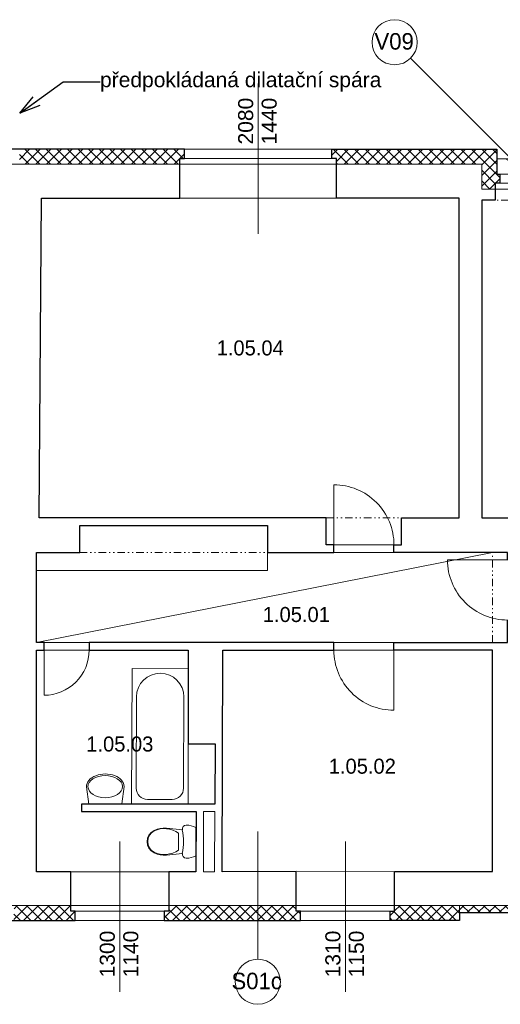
# Model space of a CAD drawing. Extents: x -2490 to 234697, y -105219 to -45378.
# Tile 7 of 15: x 54276 to 60670, y -100655 to -87552. Entities that reach past the tile are written whole.
import ezdxf

# ---------------------------------------------------------------- set-up
doc = ezdxf.new("R2010")
doc.units = 0
doc.header["$MEASUREMENT"] = 0
doc.linetypes.add('Wipeout_Contour', pattern=[1000, 0, -1000])
doc.linetypes.add('Čerchovaná se dvěma tečkami S', pattern=[250, 100, -40, 15, -40, 15, -40])
doc.layers.add('2D kreslení - obecné_Číslo_pera__241', color=9, linetype='Continuous', lineweight=13, true_color=0x808080)
doc.layers.add('vodorovné konstrukce_Číslo_pera__241', color=9, linetype='Continuous', lineweight=13, true_color=0x808080)
for name, color, linetype, lineweight in [('2D VÝPLNĚ_Číslo_pera__4', 91, 'Continuous', 13), ('2D ČÁRY_Číslo_pera__1', 7, 'Continuous', 15), ('2D ČÁRY_Číslo_pera__2', 1, 'Continuous', 25), ('2D ČÁRY_Číslo_pera__3', 150, 'Continuous', 13), ('blok I_pohled4_terén_Číslo_pera__4', 91, 'Continuous', 13), ('komín_Číslo_pera__1', 7, 'Continuous', 15), ('NÁBYTEK A ZAŘÍZENÍ_Číslo_pera__3', 150, 'Continuous', 13), ('POZNÁMKY.POPISKA_Číslo_pera__4', 91, 'Continuous', 13), ('POZNÁMKY.TEXT_Číslo_pera__4', 91, 'Continuous', 13), ('zdi_Číslo_pera__1', 7, 'Continuous', 15)]:
    doc.layers.add(name, color=color, linetype=linetype, lineweight=lineweight)
doc.layers.add('NÁBYTEK A ZAŘÍZENÍ', color=7, linetype='Continuous')
doc.layers.add('vodorovné konstrukce', color=7, linetype='Continuous')
doc.styles.add('GENERATED_STYLE_1', font='arial.ttf')
doc.styles.add('GENERATED_STYLE_3', font='txt')
doc.styles.get("Standard").update_dxf_attribs({"font": 'txt', "bigfont": 'BIGFONT.SHX'})
doc.dimstyles.new('GENERATED_STYLE__4', dxfattribs={"dimtxt": 0.18, "dimasz": 273.6, "dimexe": 0.18, "dimexo": 0.0625, "dimgap": 0.09, "dimtad": 0, "dimtih": 1, "dimtoh": 1, "dimdec": 4, "dimzin": 0, "dimdsep": 46, "dimtxsty": 'Standard', "dimcen": 0.09, "dimadec": 0, "dimazin": 0, "dimtfac": 1, "dimtdec": 4, "dimtmove": 0, "dimatfit": 3, "dimldrblk": 'ARROWHEAD_3', "dimfxl": 0, "dimtolj": 1, "dimtzin": 0, "dimarcsym": 0})
pattern_1 = [(45, (0, 0), (-70.71068, 70.71068), []), (135, (0, 0), (70.71068, 70.71068), [])]

# ---------------------------------------------------------------- blocks, each defined once
blk = doc.blocks.new('WC s nádržkou 1 11_2')
at = {"linetype": 'Wipeout_Contour', "ltscale": 15629.429493}
blk.add_wipeout([(31, 650), (18, 619), (8, 587), (2, 554), (0, 520), (5, 498), (20, 479), (40, 469), (64, 469), (41, 257), (39, 215), (44, 173), (54, 132), (70, 92), (97, 54), (132, 25), (174, 6), (220, 0), (266, 6), (308, 25), (343, 54), (370, 92), (386, 132), (396, 173), (401, 215), (399, 257), (376, 469), (400, 469), (420, 479), (435, 498), (440, 520), (438, 554), (432, 587), (422, 619), (409, 650)], dxfattribs=at).dxf.layer = 'NÁBYTEK A ZAŘÍZENÍ'
at = {"layer": 'NÁBYTEK A ZAŘÍZENÍ_Číslo_pera__3', "linetype": 'Continuous'}
for p, q in [((2, 554), (0, 520)), ((8, 587), (2, 554)), ((18, 619), (8, 587)), ((31, 650), (18, 619)), ((409, 650), (31, 650)), ((422, 619), (409, 650)), ((432, 587), (422, 619)), ((438, 554), (432, 587)), ((440, 520), (438, 554)), ((0, 520), (5, 498)), ((5, 498), (20, 479)), ((20, 479), (40, 469)), ((40, 469), (64, 469)), ((64, 469), (41, 257)), ((107, 419), (86, 381)), ((333, 419), (107, 419)), ((354, 381), (333, 419)), ((399, 257), (376, 469)), ((376, 469), (400, 469)), ((400, 469), (420, 479)), ((420, 479), (435, 498)), ((435, 498), (440, 520)), ((56, 299), (49, 256)), ((68, 341), (56, 299)), ((86, 381), (68, 341)), ((372, 341), (354, 381)), ((384, 299), (372, 341)), ((391, 256), (384, 299)), ((41, 257), (39, 215)), ((39, 215), (44, 173)), ((44, 173), (54, 132)), ((49, 256), (47, 215)), ((47, 215), (52, 174)), ((52, 174), (62, 134)), ((54, 132), (70, 92)), ((62, 134), (78, 96)), ((362, 96), (378, 134)), ((370, 92), (386, 132)), ((378, 134), (388, 174)), ((386, 132), (396, 173)), ((388, 174), (393, 215)), ((393, 215), (391, 256)), ((396, 173), (401, 215)), ((401, 215), (399, 257)), ((70, 92), (97, 54)), ((78, 96), (102, 60)), ((97, 54), (132, 25)), ((102, 60), (136, 32)), ((132, 25), (174, 6)), ((136, 32), (176, 14)), ((174, 6), (220, 0)), ((176, 14), (220, 8)), ((220, 8), (264, 14)), ((220, 0), (266, 6)), ((264, 14), (304, 32)), ((266, 6), (308, 25)), ((304, 32), (338, 60)), ((308, 25), (343, 54)), ((338, 60), (362, 96)), ((343, 54), (370, 92))]:
    blk.add_line(p, q, dxfattribs=at)
blk.add_ellipse((220, -298), major_axis=(785, 0), ratio=0.9963, start_param=1.370375, end_param=1.771221, dxfattribs=at)
blk = doc.blocks.new('Vana 01 11_2')
at = {"layer": 'NÁBYTEK A ZAŘÍZENÍ_Číslo_pera__3', "linetype": 'Continuous'}
for p, q in [((0, 0), (0, 751)), ((0, 751), (1800, 751)), ((1425, 691), (210, 691)), ((1800, 751), (1800, 0)), ((60, 210), (60, 540)), ((0, 0), (1800, 0)), ((1425, 60), (210, 60))]:
    blk.add_line(p, q, dxfattribs=at)
for centre, major_axis, start_param, end_param in [((210, 540), (0, 150), 0, 1.570796), ((1425, 375), (0, 315), 3.141593, 6.283185), ((210, 210), (0, 150), 1.570796, 3.141593)]:
    blk.add_ellipse(centre, major_axis=major_axis, ratio=0.99918, start_param=start_param, end_param=end_param, dxfattribs=at)
blk = doc.blocks.new('Umyvadlo oválné 11_2')
at = {"linetype": 'Wipeout_Contour', "ltscale": 6090.690526}
blk.add_wipeout([(0, 169), (2, 146), (9, 124), (19, 104), (43, 74), (73, 49), (129, 22), (188, 6), (250, 0), (312, 6), (371, 22), (427, 49), (457, 74), (481, 104), (491, 124), (498, 146), (500, 169), (469, 400), (31, 400), (-1, 169)], dxfattribs=at).dxf.layer = 'NÁBYTEK A ZAŘÍZENÍ'
at = {"layer": 'NÁBYTEK A ZAŘÍZENÍ_Číslo_pera__3', "linetype": 'Continuous'}
for p, q in [((31, 400), (-1, 169)), ((32, 400), (31, 400)), ((469, 400), (31, 400)), ((469, 400), (468, 400)), ((500, 169), (469, 400))]:
    blk.add_line(p, q, dxfattribs=at)
blk.add_ellipse((250, 169), major_axis=(-229, 0), ratio=0.643386, dxfattribs=at)
blk.add_ellipse((249, 169), major_axis=(-250, 0), ratio=0.674026, start_param=0, end_param=3.141593, dxfattribs=at)
blk = doc.blocks.new('LINE_9152', base_point=(57444, -98355))
at = {"layer": 'vodorovné konstrukce_Číslo_pera__241', "linetype": 'Continuous'}
blk.add_line((57444, -98355), (57444, -100055), dxfattribs=at)
blk.add_circle((57444, -100355), 300, dxfattribs=at)
blk = doc.blocks.new('LINE_11306', base_point=(60918, -89507))
at = {"layer": 'vodorovné konstrukce_Číslo_pera__241', "linetype": 'Continuous'}
for q in [(59476, -88064), (60822, -89340), (60751, -89411)]:
    blk.add_line((60918, -89507), q, dxfattribs=at)
blk = doc.blocks.new('ARROWHEAD_3')
at = {"linetype": 'Continuous'}
blk.add_line((0, 0), (-1, 0), dxfattribs=at)
at = {"linetype": 'Continuous', "flags": 128}
blk.add_lwpolyline([(-1, 0.2679), (0, 0), (-1, -0.2679)], dxfattribs=at)

msp = doc.modelspace()

# ---------------------------------------------------------------- hatches: boundary and pattern name
at = {"layer": '2D VÝPLNĚ_Číslo_pera__4', "linetype": 'Continuous'}
h = msp.add_hatch(dxfattribs=at)
h.set_pattern_fill('TEPELNA_IZOLACE_EPS', color=8, style=0, pattern_type=2)
h.set_pattern_definition(pattern_1)
h.paths.add_polyline_path([(54272.7, -89475.9), (56408.2, -89475.9), (56408.2, -89399.9), (56468.2, -89399.9), (56468.2, -89275.9), (54274.2, -89275.9)], flags=0)
h = msp.add_hatch(dxfattribs=at)
h.set_pattern_fill('TEPELNA_IZOLACE_EPS', color=8, style=0, pattern_type=2)
h.set_pattern_definition(pattern_1)
h.paths.add_polyline_path([(58488.5, -89475.9), (60422.8, -89475.9), (60422.8, -89805.6), (60602.8, -89805.7), (60602.8, -89729.7), (60662.8, -89729.7), (60662.8, -89605.7), (60622.8, -89605.7), (60622.8, -89275.9), (58428.5, -89275.9), (58428.5, -89399.9), (58488.5, -89399.9)], flags=0)
h = msp.add_hatch(dxfattribs=at)
h.set_pattern_fill('TEPELNA_IZOLACE_EPS', color=8, style=0, pattern_type=2)
h.set_pattern_definition(pattern_1)
h.paths.add_polyline_path([(54199.2, -99539.3), (55015, -99539.1), (55014.9, -99415.1), (54954.9, -99415.1), (54954.9, -99339.1), (54200.7, -99339.3)], flags=0)
h = msp.add_hatch(dxfattribs=at)
h.set_pattern_fill('TEPELNA_IZOLACE_EPS', color=8, style=0, pattern_type=2)
h.set_pattern_definition(pattern_1)
h.paths.add_polyline_path([(56199.7, -99538.8), (58013.2, -99538.4), (58013.2, -99414.4), (57953.2, -99414.4), (57953.1, -99338.4), (56259.7, -99338.8), (56259.7, -99414.8), (56199.7, -99414.8)], flags=0)
h = msp.add_hatch(dxfattribs=at)
h.set_pattern_fill('TEPELNA_IZOLACE_EPS', color=8, style=0, pattern_type=2)
h.set_pattern_definition(pattern_1)
h.paths.add_polyline_path([(59203.6, -99538.1), (60127.5, -99537.9), (60127.4, -99337.9), (59263.6, -99338.1), (59263.6, -99414.1), (59203.6, -99414.1)], flags=0)
h = msp.add_hatch(dxfattribs=at)
h.set_pattern_fill('TEPELNA_IZOLACE_PERIMETR', color=8, style=0, pattern_type=2)
h.set_pattern_definition(pattern_1)
h.paths.add_polyline_path([(60127.4, -99437.9), (60927.4, -99437.7), (60927.4, -99337.7), (60127.4, -99337.9)], flags=0)

# ---------------------------------------------------------------- linework, layer by layer
at = {"layer": '2D kreslení - obecné_Číslo_pera__241', "color": 8, "linetype": 'Continuous'}
msp.add_circle((59263.5, -87852.3), 300, dxfattribs=at)
at = {"layer": '2D ČÁRY_Číslo_pera__1', "color": 8, "linetype": 'Continuous'}
for p, q in [((56468.2, -89399.9), (56468.2, -89275.9)), ((58428.5, -89399.9), (58428.5, -89275.9)), ((60622.8, -89605.7), (60622.8, -89275.9)), ((56408.2, -89399.9), (56408.2, -89925.9)), ((58488.5, -89399.9), (58488.5, -89925.9)), ((60422.8, -89805.6), (60422.8, -89475.9)), ((60662.8, -89729.7), (60662.8, -89605.7)), ((60602.8, -89729.7), (60602.8, -89955.9)), ((54565.1, -89925.9), (54534, -94181.6)), ((60122.8, -89925.9), (60122.8, -94181.6)), ((60422.8, -89955.9), (60422.8, -94181.6)), ((54534, -94181.6), (58355.3, -94181.6)), ((59355.3, -94181.6), (60122.8, -94181.6)), ((60422.8, -94181.6), (60867.3, -94181.6)), ((55075.3, -94281.6), (57574.4, -94281.6)), ((54500, -95841.9), (54500, -94641.9)), ((54500, -94641.9), (55075.3, -94641.9)), ((57574.5, -94641.7), (60767.3, -94641.5)), ((54500, -95841.9), (60767.4, -95841.5)), ((54500, -95941.9), (56519.3, -95941.8)), ((54500, -98890.3), (54500, -95941.9)), ((56979.3, -95941.7), (60567.3, -95941.6)), ((60567.4, -98888.9), (60567.3, -95941.6)), ((54954.9, -99415.1), (54954.8, -98890.2)), ((55300, -98890.3), (55300, -98890.2)), ((56259.7, -99414.8), (56259.6, -98889.9)), ((57953.2, -99414.4), (57953, -98889.5)), ((59263.6, -99414.1), (59263.5, -98889.2)), ((55014.9, -99415.1), (55015, -99539.1)), ((56199.7, -99414.8), (56199.7, -99538.8)), ((58013.2, -99414.4), (58013.2, -99538.4)), ((59203.6, -99414.1), (59203.6, -99538.1)), ((60127.4, -99337.9), (60127.5, -99537.9)), ((60127.4, -99437.9), (63056.8, -99437.2))]:
    msp.add_line(p, q, dxfattribs=at)
at = {"layer": '2D ČÁRY_Číslo_pera__1', "color": 8, "linetype": 'Čerchovaná se dvěma tečkami S'}
for p, q in [((58355.3, -94181.6), (59355.3, -94181.6)), ((55075.3, -94641.9), (57574.5, -94641.7)), ((60567.3, -95841.6), (60567.3, -94641.6))]:
    msp.add_line(p, q, dxfattribs=at)
at = {"layer": '2D ČÁRY_Číslo_pera__1', "color": 8, "linetype": 'Continuous', "flags": 128}
msp.add_lwpolyline([(58355.3, -94181.6), (58355.3, -94541.6), (59355.3, -94541.6), (59355.3, -94181.6)], dxfattribs=at)
at = {"layer": '2D ČÁRY_Číslo_pera__2', "color": 8, "linetype": 'Continuous', "flags": 128}
for points in [[(58428.5, -89275.9), (60622.8, -89275.9), (60622.8, -89605.7), (60662.8, -89605.7), (60662.8, -89729.7), (60602.8, -89729.7), (60602.8, -89955.9), (60422.8, -89955.9), (60422.8, -94181.6), (60867.3, -94181.6), (60867.3, -94741.6), (60767.3, -94741.6), (60767.3, -94641.5), (59255.3, -94641.6), (59255.3, -94541.6), (59355.3, -94541.6), (59355.3, -94181.6), (60122.8, -94181.6), (60122.8, -89925.9), (58488.5, -89925.9), (58488.5, -89399.9), (58428.5, -89399.9)], [(59255.3, -95841.6), (60767.4, -95841.5), (60767.3, -95541.6), (60867.3, -95541.6), (60867.4, -99337.8), (60937.4, -99337.7), (60927.4, -99337.7), (60927.4, -99437.7), (60127.4, -99437.9), (60127.5, -99537.9), (59203.6, -99538.1), (59203.6, -99414.1), (59263.6, -99414.1), (59263.5, -98889.2), (60567.4, -98888.9), (60567.3, -95941.6), (59255.3, -95941.6)]]:
    msp.add_lwpolyline(points, close=True, dxfattribs=at)
at = {"layer": '2D ČÁRY_Číslo_pera__3', "color": 8, "linetype": 'Continuous'}
msp.add_line((54500, -95841.9), (60567.3, -94641.6), dxfattribs=at)
at = {"layer": '2D ČÁRY_Číslo_pera__3', "color": 8, "linetype": 'Continuous', "flags": 128}
for points in [[(58455.3, -94641.6), (58455.3, -94541.6), (58455.3, -93741.6, -0.4142136), (59255.3, -94541.6), (59255.3, -94641.6)], [(60867.3, -94741.6), (60767.3, -94741.6), (59967.3, -94741.6, 0.4142136), (60767.3, -95541.6), (60867.3, -95541.6)], [(55200, -95841.8), (55200, -95941.8, -0.4142136), (54600, -96541.9), (54600, -95941.9), (54600, -95841.9)], [(59255.3, -95841.6), (59255.3, -95941.6), (59255.3, -96741.6, -0.4142136), (58455.3, -95941.6), (58455.3, -95841.6)]]:
    msp.add_lwpolyline(points, format="xyb", dxfattribs=at)
msp.add_lwpolyline([(54500, -94881.6), (57574.4, -94881.6), (57574.4, -94281.6), (55075.3, -94281.6), (55075.3, -94641.9), (54500, -94641.9)], close=True, dxfattribs=at)
at = {"layer": 'blok I_pohled4_terén_Číslo_pera__4', "color": 8, "linetype": 'Continuous'}
for p, q in [((57448.3, -90399.9), (57448.3, -88399.9)), ((55607.3, -98488), (55607.3, -100488)), ((58608.4, -98487.3), (58608.4, -100487.3))]:
    msp.add_line(p, q, dxfattribs=at)
at = {"layer": 'komín_Číslo_pera__1', "color": 8, "linetype": 'Continuous'}
for p, q in [((55075.3, -94281.6), (55075.3, -94641.9)), ((57574.4, -94281.6), (57574.5, -94641.7)), ((56515.1, -97188.8), (56519.3, -95941.8)), ((56969.5, -98889.8), (56979.3, -95941.7)), ((56515.1, -97188.8), (56875.1, -97188.7)), ((56872.5, -97989.8), (56875.1, -97188.7)), ((56719.5, -98889.8), (56722.1, -98089.8)), ((56869.5, -98889.8), (56872.1, -98089.8))]:
    msp.add_line(p, q, dxfattribs=at)
at = {"layer": 'zdi_Číslo_pera__1', "color": 8, "linetype": 'Continuous'}
for p, q in [((60622.8, -89275.9), (21773.7, -89275.6)), ((60422.8, -89475.9), (21972.1, -89475.6)), ((58488.5, -89399.9), (56408.2, -89399.9)), ((62029.6, -89404.2), (60622.8, -89404.2)), ((62029.7, -89605.9), (60622.8, -89605.7)), ((62032.8, -89729.9), (60602.8, -89729.7)), ((62229.7, -89805.9), (60422.8, -89805.6)), ((60122.8, -89925.9), (54565.1, -89925.9)), ((60602.8, -89955.9), (60422.8, -89955.9)), ((54499.8, -97990.3), (54500, -97990.3)), ((54499.8, -98090.3), (54500, -98090.3)), ((55300, -98090.2), (56622.1, -98089.9)), ((56722.1, -98089.8), (56872.1, -98089.8)), ((54500, -98890.3), (56619.5, -98889.9)), ((56719.5, -98889.8), (56869.5, -98889.8)), ((56969.5, -98889.8), (60567.4, -98888.9)), ((21892.3, -99346.8), (72128.1, -99335.1)), ((54954.9, -99415.1), (56259.7, -99414.8)), ((57953.2, -99414.4), (59263.6, -99414.1)), ((47535, -99540.8), (60127.5, -99537.9))]:
    msp.add_line(p, q, dxfattribs=at)
at = {"layer": 'zdi_Číslo_pera__1', "color": 8, "linetype": 'Čerchovaná se dvěma tečkami S'}
msp.add_line((62032.8, -89955.9), (60602.8, -89955.9), dxfattribs=at)

# ---------------------------------------------------------------- block references
at = {"layer": 'NÁBYTEK A ZAŘÍZENÍ', "color": 8, "linetype": 'Continuous'}
for name, p, rotation in [('Vana 01 11_2', (56515.1, -97989.8), 89.80954920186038), ('Umyvadlo oválné 11_2', (55662.6, -97587.7), 180.272471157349)]:
    msp.add_blockref(name, p, dxfattribs=dict(at, rotation=rotation))
at = {"layer": 'NÁBYTEK A ZAŘÍZENÍ', "color": 8, "linetype": 'Continuous', "xscale": -1, "rotation": 270}
msp.add_blockref('WC s nádržkou 1 11_2', (55970.8, -98709.9), dxfattribs=at)
at = {"layer": 'vodorovné konstrukce', "color": 8, "linetype": 'Continuous'}
for name, p in [('LINE_11306', (60918.5, -89507.3)), ('LINE_9152', (57444.2, -98354.8))]:
    msp.add_blockref(name, p, dxfattribs=at)

# ---------------------------------------------------------------- texts
at = {"layer": 'POZNÁMKY.POPISKA_Číslo_pera__4', "color": 8, "linetype": 'Continuous', "insert": (55344.7, -88380.7), "char_height": 200, "width": 3662.63, "attachment_point": 4, "style": 'GENERATED_STYLE_1'}
msp.add_mtext('{předpokládaná dilatační spára}', dxfattribs=at)
at = {"layer": 'POZNÁMKY.TEXT_Číslo_pera__4', "color": 8, "linetype": 'Continuous', "style": 'GENERATED_STYLE_3'}
for s, insert, char_height, attachment_point in [('{V09}', (58996, -87842.1), 220, 4), ('{1.05.04}', (56896.5, -91820), 200, 1), ('{1.05.01}', (57510.3, -95367.5), 200, 1), ('{1.05.03}', (55161.8, -97090.8), 200, 1), ('{1.05.02}', (58387.9, -97386), 200, 1), ('{S01c}', (57093.3, -100346), 220, 4)]:
    msp.add_mtext(s, dxfattribs=dict(at, insert=insert, char_height=char_height, attachment_point=attachment_point))
at = {"layer": 'POZNÁMKY.TEXT_Číslo_pera__4', "color": 8, "linetype": 'Continuous', "char_height": 200, "attachment_point": 8, "rotation": 90, "line_spacing_factor": 0.938049, "style": 'GENERATED_STYLE_1'}
for s, insert in [('{2080\\P1440}', (57697.5, -88902)), ('{1300\\P1140}', (55856.5, -99986)), ('{1310\\P1150}', (58857.6, -99985.3))]:
    msp.add_mtext(s, dxfattribs=dict(at, insert=insert))

# ---------------------------------------------------------------- leaders
at = {"layer": 'POZNÁMKY.POPISKA_Číslo_pera__4', "color": 8, "linetype": 'Continuous', "annotation_type": 0, "has_hookline": 1, "hookline_direction": 0, "text_width": 2947.1}
msp.add_leader([(54277.7, -88796.1), (54855, -88380.7), (55344.6, -88380.7)], dimstyle='GENERATED_STYLE__4', dxfattribs=at)

# ---------------------------------------------------------------- next in the draw order: linework, layer by layer
at = {"layer": '2D ČÁRY_Číslo_pera__1', "color": 8, "linetype": 'Continuous'}
msp.add_line((55100, -98090.2), (55100, -97990.2), dxfattribs=at)
at = {"layer": '2D ČÁRY_Číslo_pera__2', "color": 8, "linetype": 'Continuous', "flags": 128}
msp.add_lwpolyline([(53158.4, -99539.5), (55015, -99539.1), (55014.9, -99415.1), (54954.9, -99415.1), (54954.8, -98890.2), (54500, -98890.3), (54500, -95941.9), (54600, -95941.9), (54600, -95841.9), (54500, -95841.9), (54500, -94641.9), (55075.3, -94641.9), (55075.3, -94281.6), (57574.4, -94281.6), (57574.5, -94641.7), (58455.3, -94641.6), (58455.3, -94541.6), (58355.3, -94541.6), (58355.3, -94181.6), (54534, -94181.6), (54565.1, -89925.9), (56408.2, -89925.9), (56408.2, -89399.9), (56468.2, -89399.9), (56468.2, -89275.9), (52556, -89275.9)], dxfattribs=at)
msp.add_lwpolyline([(55200, -95841.8), (55200, -95941.8), (56519.3, -95941.8), (56515.1, -97188.8), (56875.1, -97188.7), (56872.5, -97989.8), (55100, -97990.2), (55100, -98090.2), (56622.1, -98089.9), (56619.5, -98889.8), (56259.6, -98889.9), (56259.7, -99414.8), (56199.7, -99414.8), (56199.7, -99538.8), (58013.2, -99538.4), (58013.2, -99414.4), (57953.2, -99414.4), (57953, -98889.5), (56969.5, -98889.8), (56979.3, -95941.7), (58455.3, -95941.6), (58455.3, -95841.6)], close=True, dxfattribs=at)
at = {"layer": 'komín_Číslo_pera__1', "color": 8, "linetype": 'Continuous'}
msp.add_line((56619.5, -98889.9), (56622.1, -98089.9), dxfattribs=at)
at = {"layer": 'zdi_Číslo_pera__1', "color": 8, "linetype": 'Continuous'}
msp.add_line((55300, -97990.2), (56872.5, -97989.8), dxfattribs=at)

doc.saveas('drawing.dxf')
